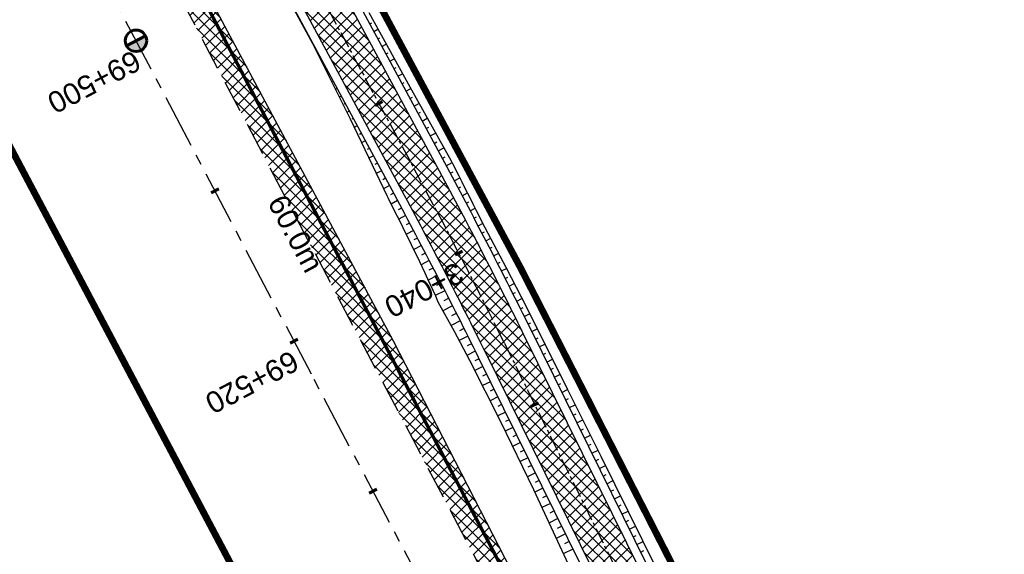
# Model space of a CAD drawing. Header units: metres. Extents: x 7529682 to 7533711, y 5721186 to 5727842.
# Tile 30 of 110: x 7531108 to 7531166, y 5725096 to 5725128. Entities that reach past the tile are written whole.
import ezdxf

# ---------------------------------------------------------------- set-up
doc = ezdxf.new("R2010")
doc.units = ezdxf.units.M
for name, pattern in [('817-dzialki-09-05-04$0$HIDDEN', [0.375, 0.25, -0.125]), ('CENTER', [50.8, 31.75, -6.35, 6.35, -6.35]), ('HIDDEN', [9.525, 6.35, -3.175])]:
    doc.linetypes.add(name, pattern=pattern)
for name, color, linetype in [('C-DROGI-SYTUACJA-ETYKIETY', 7, 'Continuous'), ('D-hatch-pobocza', 131, 'Continuous'), ('D-pobocza', 7, 'Continuous'), ('D-skarpa', 7, 'Continuous'), ('D-skarpa-kreskowanie', 7, 'Continuous')]:
    doc.layers.add(name, color=color, linetype=linetype)
doc.layers.add('D-hatch-ciag-pieszo-rowerowy', color=7, linetype='Continuous', lineweight=13, true_color=0xff9f80)
doc.layers.add('D-LR-etap-III', color=7, linetype='817-dzialki-09-05-04$0$HIDDEN', lineweight=50, true_color=0xff1aff)
for name, color, linetype, lineweight in [('D-krawędzie', 7, 'Continuous', 30), ('D-obrzeża', 7, 'Continuous', 30), ('D-oś', 10, 'CENTER', 30), ('Sieci-T-kanal technologiczny', 4, 'kt kanał technologiczny', 30)]:
    doc.layers.add(name, color=color, linetype=linetype, lineweight=lineweight)
doc.layers.add('D-opis-KT-dlugosci', color=7, linetype='Continuous', true_color=0xff8000)
doc.layers.add('poprzeczki', color=7, linetype='Continuous', true_color=0x0000c7)
doc.styles.add('ARIAL', font='arial.ttf', dxfattribs={"height": 1})
doc.styles.get("Standard").update_dxf_attribs({"font": 'arial.ttf'})
doc.linetypes.add('kt kanał technologiczny', pattern='A,1,-0.8,["kt",Standard,S=0.5,R=0,X=-0.7,Y=-0.15],-0.3', length=2.1)
pattern_1 = [(45, (0, 0), (-0.33675960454, 0.33675960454), []), (135, (0, 0), (-0.33675960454, -0.33675960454), [])]

# ---------------------------------------------------------------- blocks, each defined once
blk = doc.blocks.new('kilometraz')
at = {"linetype": 'ByBlock', "lineweight": -2}
blk.add_hatch(color=0, dxfattribs=at).paths.add_polyline_path([(0, -0.28125, 0.41421356), (0.28125, 0, 0.41421356), (0, 0.28125)])
at = {"color": 0, "linetype": 'ByBlock', "lineweight": -2}
blk.add_line((0, 0.28125), (0, -0.28125), dxfattribs=at)
blk.add_circle((0, 0), 0.28125, dxfattribs=at)
blk = doc.blocks.new('AeccTickLine')
at = {"color": 0, "linetype": 'ByBlock', "lineweight": -2}
blk.add_line((0, 1), (0, -1), dxfattribs=at)

msp = doc.modelspace()

# ---------------------------------------------------------------- hatches: boundary and pattern name
at = {"layer": 'D-hatch-ciag-pieszo-rowerowy'}
h = msp.add_hatch(dxfattribs=at)
h.set_pattern_fill('ANSI37', color=256, scale=0.15, style=0)
h.set_pattern_definition(pattern_1)
h.paths.add_polyline_path([(7531118.165, 5725142.897), (7531117.077, 5725142.282), (7531130.341, 5725117.67, -0.009012), (7531135.299, 5725108.06), (7531145.036, 5725088.322, 0.075286), (7531150.171, 5725080.951), (7531151.457, 5725079.596), (7531152.272, 5725080.553), (7531151.217, 5725081.666, -0.075252), (7531146.083, 5725089.033), (7531136.397, 5725108.66, 0.008978), (7531131.457, 5725118.234)])
h.paths.add_polyline_path([(7531119.253, 5725143.512), (7531118.165, 5725142.897), (7531131.457, 5725118.234, -0.008978), (7531136.397, 5725108.66), (7531146.083, 5725089.033, 0.075252), (7531151.217, 5725081.666), (7531152.272, 5725080.553), (7531153.087, 5725081.511), (7531152.262, 5725082.381, -0.075217), (7531147.129, 5725089.744), (7531137.495, 5725109.262, 0.008945), (7531132.573, 5725118.799)])
at = {"layer": 'D-hatch-pobocza'}
h = msp.add_hatch(dxfattribs=at)
h.set_pattern_fill('ANSI37', color=256, scale=0.15, style=0)
h.set_pattern_definition(pattern_1)
h.paths.add_polyline_path([(7531057.01, 5725246.72), (7531044.19, 5725271.11), (7531030.97, 5725296.42), (7531019.37, 5725318.31), (7531007.54, 5725340.71), (7530994.47, 5725365.47), (7530982.58, 5725387.65), (7530971.81, 5725408.22), (7530959.96, 5725430.76), (7530944.54, 5725460.14), (7530935.92, 5725477.07), (7530923.1, 5725500.31), (7530908, 5725529.49), (7530889.658, 5725563.375), (7530889.586, 5725561.257), (7530918.172, 5725507.178), (7530950.163, 5725446.305), (7530993.419, 5725364.265), (7531022.766, 5725308.719), (7531053.81, 5725249.872), (7531081.166, 5725197.875), (7531103.902, 5725154.541), (7531128.123, 5725108.448), (7531149.321, 5725068.209), (7531151.44, 5725067.36), (7531152.004, 5725067.286), (7531141.2, 5725086.69), (7531129.87, 5725108.78), (7531118.46, 5725130.11), (7531107.39, 5725151.39), (7531095.36, 5725174.01), (7531083.61, 5725196.49), (7531071.56, 5725218.8)])

# ---------------------------------------------------------------- linework, layer by layer
at = {"layer": 'D-krawędzie', "linetype": 'HIDDEN', "ltscale": 0.3, "flags": 128}
msp.add_lwpolyline([(7530572.01, 5726166.06), (7530599.74, 5726113.52), (7530641.555, 5726032.008), (7530660.961, 5725995.07), (7530689.128, 5725941.54), (7530707.336, 5725907.032), (7530725.256, 5725873.093), (7530743.97, 5725837.654), (7530770.527, 5725787.119), (7530787.864, 5725754.267), (7530809.898, 5725712.542), (7530824.739, 5725684.389), (7530840.856, 5725653.693), (7530860.675, 5725616.154), (7530865.283, 5725607.394), (7530878.05, 5725583.08), (7530918.172, 5725507.178), (7530950.163, 5725446.305), (7530993.419, 5725364.265), (7531022.766, 5725308.719), (7531053.81, 5725249.872), (7531081.166, 5725197.875), (7531103.902, 5725154.541), (7531128.123, 5725108.448), (7531149.3, 5725068.25), (7531167.38, 5725033.767), (7531197.165, 5724976.988), (7531228.151, 5724918.034), (7531253.153, 5724870.491), (7531286.796, 5724806.654), (7531306.74, 5724768.665), (7531335.094, 5724714.652), (7531357.319, 5724672.439), (7531373.645, 5724641.454), (7531392.162, 5724605.999), (7531418.48, 5724555.853), (7531439.727, 5724515.582), (7531476.36, 5724446.19), (7531491.8, 5724416.76), (7531531.9, 5724339.933), (7531557.227, 5724291.659), (7531569.852, 5724267.577), (7531591.376, 5724226.548), (7531610.004, 5724191.103), (7531616.883, 5724177.999), (7531629.985, 5724153.025), (7531641.007, 5724132.022), (7531664.906, 5724087.617), (7531677.644, 5724064.786), (7531683.112, 5724054.988), (7531686.753, 5724048.18), (7531695.448, 5724031.697), (7531703.749, 5724015.917), (7531709.214, 5724005.514), (7531719.389, 5723986.147), (7531726.295, 5723973), (7531732.741, 5723960.736), (7531735.13, 5723956.19)], dxfattribs=at)
at = {"layer": 'D-LR-etap-III', "ltscale": 10, "flags": 128}
msp.add_lwpolyline([(7531750.474, 5723895.103, 0.4, 0.4, 0), (7531750.505, 5723895.13, 0.4, 0.4, 0), (7531682.71, 5724022.92, 0.4, 0.4, 0), (7531619.177, 5724147.204, 0.4, 0.4, 0), (7531592.309, 5724198.489, 0.4, 0.4, 0), (7531553.264, 5724272.919, 0.4, 0.4, 0), (7531504.02, 5724366.79, 0.4, 0.4, 0), (7531482.09, 5724407.62, 0.4, 0.4, 0), (7531412.35, 5724541.183, 0.4, 0.4, 0), (7531388.464, 5724586.93, 0.4, 0.4, 0), (7531345.12, 5724669.94, 0.4, 0.4, 0), (7531127.66, 5725081.67, 0.4, 0.4, 0), (7531059.253, 5725211.041, 0.4, 0.4, 0), (7531008.007, 5725307.954, 0.4, 0.4, 0), (7530964.182, 5725390.836, 0.4, 0.4, 0), (7530914.557, 5725484.684, 0.4, 0.4, 0), (7530865.243, 5725577.494, 0.4, 0.4, 0), (7530840.085, 5725624.059, 0.4, 0.4, 0), (7530802.56, 5725694.925, 0.4, 0.4, 0), (7530755.54, 5725787.51, 0.4, 0.4, 0), (7530708.718, 5725876.303, 0.4, 0.4, 0), (7530695.12, 5725902.09, 0.4, 0.4, 0), (7530642.914, 5726001.078, 0.4, 0.4, 0), (7530634.935, 5726016.147, 0.4, 0.4, 0), (7530610.82, 5726061.93, 0.4, 0.4, 0), (7530610.82, 5726061.93, 0.4, 0.4, 0), (7530607.21, 5726063.51, 0.4, 0.4, 0), (7530597.42, 5726080.68, 0.4, 0.4, 0), (7530591.16, 5726088.44, 0.4, 0.4, 0), (7530581.28, 5726107.21, 0.4, 0.4, 0), (7530571.29, 5726130.56, 0.4, 0.4, 0), (7530549.555, 5726171.527, 0.4, 0.4, 0), (7530531.014, 5726206.474, 0.4, 0.4, 0), (7530516.461, 5726236.017, 0.4, 0.4, 0), (7530500.799, 5726266.141, 0.4, 0.4, 0), (7530491.35, 5726283.94, 0.4, 0.4, 0), (7530482.4, 5726303.41, 0.4, 0.4, 0), (7530482.4, 5726303.41, 0.4, 0.4, 0), (7530450.41, 5726357.28, 0.4, 0.4, 0), (7530397.759, 5726458.5, 0.4, 0.4, 0), (7530334.708, 5726583.665, 0.4, 0.4, 0), (7530303.939, 5726645.168, 0.4, 0.4, 0), (7530300.51, 5726651.778, 0.4, 0.4, 0), (7530289.214, 5726671.967, 0.4, 0.4, 0), (7530281.54, 5726685.57, 0.4, 0.4, 0), (7530261.371, 5726724.163, 0.4, 0.4, 0), (7530254.03, 5726738.21, 0.4, 0.4, 0), (7530197.22, 5726845.06, 0.4, 0.4, 0), (7530194.71, 5726849.15, 0.4, 0.4, 0), (7530195.92, 5726850.75, 0.4, 0.4, 0), (7530170.547, 5726892.961, 0.4, 0.4, 0), (7530143.175, 5726945.066, 0.4, 0.4, 0), (7530105.06, 5727018.32, 0.4, 0.4, 0), (7530100.06, 5727027.16, 0.4, 0.4, 0), (7530062.319, 5727099.625, 0.4, 0.4, 0), (7530015.379, 5727189.42, 0.4, 0.4, 0), (7529983.208, 5727250.207, 0.4, 0.4, 0), (7529953.284, 5727306.747, 0.4, 0.4, 0), (7529900.671, 5727406.159, 0.4, 0.4, 0), (7529890.63, 5727425.131, 0.4, 0.4, 0), (7529875.155, 5727454.426, 0.4, 0.4, 0), (7529857.56, 5727487.787, 0.4, 0.4, 0), (7529835.194, 5727530.193, 0.4, 0.4, 0), (7529811.741, 5727574.662, 0.4, 0.4, 0), (7529792.102, 5727611.923, 0.4, 0.4, 0), (7529768.066, 5727657.47, 0.4, 0.4, 0), (7529755.211, 5727682.131, 0.4, 0.4, 0), (7529753.31, 5727681.13, 0.4, 0.4, 0), (7529739.21, 5727707.77, 0.4, 0.4, 0), (7529735.395, 5727711.252, 0.4, 0.4, 0), (7529725.42, 5727730.2, 0.4, 0.4, 0), (7529723.55, 5727729.88, 0.4, 0.4, 0), (7529695.567, 5727782.932, 0.4, 0.4, 0), (7529717.68, 5727794.024, 0.4, 0.4, 0), (7529736.275, 5727758.647, 0.4, 0.4, 0), (7529736.275, 5727758.647, 0.4, 0.4, 0), (7529744.511, 5727750.406, 0.4, 0.4, 0), (7529744.511, 5727750.406, 0.4, 0.4, 0), (7529750.283, 5727738.55, 0.4, 0.4, 0), (7529777.109, 5727687.569, 0.4, 0.4, 0), (7529796.515, 5727651.33, 0.4, 0.4, 0), (7529814.938, 5727616.793, 0.4, 0.4, 0), (7529839.007, 5727572.304, 0.4, 0.4, 0), (7529860.618, 5727532.509, 0.4, 0.4, 0), (7529882.349, 5727491.504, 0.4, 0.4, 0), (7529904.865, 5727449.096, 0.4, 0.4, 0), (7529920.747, 5727418.885, 0.4, 0.4, 0), (7529946.677, 5727368.547, 0.4, 0.4, 0), (7529972.025, 5727320.573, 0.4, 0.4, 0), (7529987.74, 5727290.153, 0.4, 0.4, 0), (7529996.497, 5727273.662, 0.4, 0.4, 0), (7530017.541, 5727234.203, 0.4, 0.4, 0), (7530033.054, 5727204.864, 0.4, 0.4, 0), (7530051.623, 5727170.223, 0.4, 0.4, 0), (7530069.277, 5727137.016, 0.4, 0.4, 0), (7530089.385, 5727097.534, 0.4, 0.4, 0), (7530109.713, 5727060.747, 0.4, 0.4, 0), (7530136.77, 5727011.64, 0.4, 0.4, 0), (7530162.447, 5726962.744, 0.4, 0.4, 0), (7530187.674, 5726916.992, 0.4, 0.4, 0), (7530207.821, 5726879.335, 0.4, 0.4, 0), (7530230.626, 5726834.519, 0.4, 0.4, 0), (7530262.288, 5726776.618, 0.4, 0.4, 0), (7530277.51, 5726760.213, 0.4, 0.4, 0), (7530286.037, 5726744.107, 0.4, 0.4, 0), (7530288.097, 5726735.884, 0.4, 0.4, 0), (7530290.394, 5726725.047, 0.4, 0.4, 0), (7530296.177, 5726713.583, 0.4, 0.4, 0), (7530302.726, 5726701.182, 0.4, 0.4, 0), (7530325.685, 5726657.466, 0.4, 0.4, 0), (7530343.244, 5726623.649, 0.4, 0.4, 0), (7530360.23, 5726591.747, 0.4, 0.4, 0), (7530383.209, 5726548.059, 0.4, 0.4, 0), (7530406.018, 5726503.606, 0.4, 0.4, 0), (7530427.465, 5726462.62, 0.4, 0.4, 0), (7530447.928, 5726424.388, 0.4, 0.4, 0), (7530471.127, 5726379.921, 0.4, 0.4, 0), (7530490.501, 5726343.033, 0.4, 0.4, 0), (7530509.499, 5726306.733, 0.4, 0.4, 0), (7530529.89, 5726267.244, 0.4, 0.4, 0), (7530543.852, 5726238.99, 0.4, 0.4, 0), (7530554.809, 5726218.944, 0.4, 0.4, 0), (7530559.027, 5726212.223, 0.4, 0.4, 0), (7530563.061, 5726206.41, 0.4, 0.4, 0), (7530566.934, 5726200.464, 0.4, 0.4, 0), (7530569.771, 5726194.902, 0.4, 0.4, 0), (7530571.473, 5726191.282, 0.4, 0.4, 0), (7530572.839, 5726188.025, 0.4, 0.4, 0), (7530575.295, 5726182.035, 0.4, 0.4, 0), (7530579.737, 5726173.306, 0.4, 0.4, 0), (7530583.3, 5726167.41, 0.4, 0.4, 0), (7530593.4, 5726163.33, 0.4, 0.4, 0), (7530598.618, 5726155.264, 0.4, 0.4, 0), (7530608.258, 5726140.497, 0.4, 0.4, 0), (7530603.27, 5726136.83, 0.4, 0.4, 0), (7530606.53, 5726131.84, 0.4, 0.4, 0), (7530604.239, 5726124.217, 0.4, 0.4, 0), (7530605.847, 5726121.63, 0.4, 0.4, 0), (7530608.972, 5726116.164, 0.4, 0.4, 0), (7530618.114, 5726097.791, 0.4, 0.4, 0), (7530651.213, 5726034.96, 0.4, 0.4, 0), (7530670.244, 5725998.611, 0.4, 0.4, 0), (7530698.075, 5725945.953, 0.4, 0.4, 0), (7530716.506, 5725911.305, 0.4, 0.4, 0), (7530735.223, 5725875.667, 0.4, 0.4, 0), (7530752.504, 5725842.155, 0.4, 0.4, 0), (7530778.311, 5725793.501, 0.4, 0.4, 0), (7530797.5, 5725756.382, 0.4, 0.4, 0), (7530812.519, 5725728.289, 0.4, 0.4, 0), (7530820.039, 5725713.16, 0.4, 0.4, 0), (7530822.422, 5725710.194, 0.4, 0.4, 0), (7530833.155, 5725688.801, 0.4, 0.4, 0), (7530849.629, 5725656.159, 0.4, 0.4, 0), (7530867.983, 5725621.964, 0.4, 0.4, 0), (7530872.63, 5725612.888, 0.4, 0.4, 0), (7530880.354, 5725597.595, 0.4, 0.4, 0), (7530883.839, 5725593.389, 0.4, 0.4, 0), (7530891.782, 5725587.763, 0.4, 0.4, 0), (7530895.039, 5725584.281, 0.4, 0.4, 0), (7530897.034, 5725580.941, 0.4, 0.4, 0), (7530900.952, 5725579.946, 0.4, 0.4, 0), (7530904.81, 5725571.977, 0.4, 0.4, 0), (7530903.682, 5725568.566, 0.4, 0.4, 0), (7530908.901, 5725558.845, 0.4, 0.4, 0), (7530910.252, 5725545.672, 0.4, 0.4, 0), (7530912.873, 5725538.646, 0.4, 0.4, 0), (7530945.278, 5725478.464, 0.4, 0.4, 0), (7530959.692, 5725450.246, 0.4, 0.4, 0), (7531002.827, 5725368.192, 0.4, 0.4, 0), (7531044.704, 5725290.314, 0.4, 0.4, 0), (7531064.099, 5725253.213, 0.4, 0.4, 0), (7531083.01, 5725216.678, 0.4, 0.4, 0), (7531113.013, 5725158.466, 0.4, 0.4, 0), (7531137.364, 5725113.071, 0.4, 0.4, 0), (7531150.831, 5725086.712, 0.4, 0.4, 0), (7531159.746, 5725076.641, 0.4, 0.4, 0), (7531166.31, 5725074.58, 0.4, 0.4, 0), (7531172.29, 5725062.58, 0.4, 0.4, 0), (7531170.59, 5725055.606, 0.4, 0.4, 0), (7531173.733, 5725044.081, 0.4, 0.4, 0), (7531215.342, 5724964.86, 0.4, 0.4, 0), (7531238.054, 5724921.685, 0.4, 0.4, 0), (7531262.39, 5724875.283, 0.4, 0.4, 0), (7531295.587, 5724811.266, 0.4, 0.4, 0), (7531348.488, 5724712.363, 0.4, 0.4, 0), (7531363.741, 5724682.684, 0.4, 0.4, 0), (7531366.987, 5724675.865, 0.4, 0.4, 0), (7531382.541, 5724646.111, 0.4, 0.4, 0), (7531401.299, 5724610.875, 0.4, 0.4, 0), (7531428.965, 5724558.862, 0.4, 0.4, 0), (7531449.111, 5724520.398, 0.4, 0.4, 0), (7531477.293, 5724465.831, 0.4, 0.4, 0), (7531500.996, 5724421.113, 0.4, 0.4, 0), (7531512.122, 5724400.549, 0.4, 0.4, 0), (7531513.782, 5724396.757, 0.4, 0.4, 0), (7531526.32, 5724379.39, 0.4, 0.4, 0), (7531566.784, 5724302.736, 0.4, 0.4, 0), (7531612.277, 5724225.61, 0.4, 0.4, 0), (7531620.493, 5724210.548, 0.4, 0.4, 0), (7531631.578, 5724196.258, 0.4, 0.4, 0), (7531653.484, 5724152.434, 0.4, 0.4, 0), (7531661.151, 5724128.494, 0.4, 0.4, 0), (7531673.881, 5724101.186, 0.4, 0.4, 0), (7531684.691, 5724081.184, 0.4, 0.4, 0), (7531699.212, 5724051.17, 0.4, 0.4, 0), (7531704.034, 5724040.584, 0.4, 0.4, 0), (7531704.034, 5724040.584, 0.4, 0.4, 0), (7531703.913, 5724037.17, 0.4, 0.4, 0), (7531736.42, 5723969.232, 0.4, 0.4, 0), (7531738.285, 5723967.699, 0.4, 0.4, 0), (7531742.181, 5723962.346, 0.4, 0.4, 0), (7531744.286, 5723958.616, 0.4, 0.4, 0), (7531755.393, 5723944.193, 0.4, 0.4, 0), (7531758.69, 5723936.76, 0.4, 0.4, 0), (7531780.08, 5723929.25, 0.4, 0.4, 0), (7531792.612, 5723906.338, 0.4, 0.4, 0), (7531792.612, 5723906.338, 0.4, 0.4, 0), (7531756.962, 5723883.055, 0.4, 0.4, 0), (7531750.46, 5723895.13, 0.4, 0.4, 0), (7531750.46, 5723895.13, 0, 0, 0)], format="xyseb", dxfattribs=at)
at = {"layer": 'D-obrzeża'}
for points in [[(7531164.322, 5725069.743), (7531163.358, 5725071.533), (7531162.183, 5725071.113, -0.373479), (7531159.739, 5725072.063), (7531157.82, 5725075.705, 0.068604), (7531155.434, 5725079.035), (7531152.262, 5725082.381, -0.075217), (7531147.129, 5725089.744), (7531137.495, 5725109.262, 0.008945), (7531132.573, 5725118.799), (7531111.229, 5725158.402), (7531088.49, 5725201.74), (7531075.086, 5725227.216, -0.004122), (7531072.82, 5725231.613), (7531063.477, 5725250.104, 0.004401), (7531061.055, 5725254.796), (7531036.314, 5725301.696, 0.004228), (7531033.909, 5725306.164), (7531023.945, 5725324.301, -0.004067)], [(7531021.744, 5725323.115), (7531031.707, 5725304.978, -0.004228), (7531034.112, 5725300.511), (7531058.833, 5725253.649, -0.004401), (7531061.256, 5725248.957), (7531070.597, 5725230.467, 0.004122), (7531072.864, 5725226.071), (7531086.277, 5725200.577), (7531109.015, 5725157.24), (7531130.341, 5725117.67, -0.009012), (7531135.299, 5725108.06), (7531145.036, 5725088.322, 0.075286), (7531150.171, 5725080.951), (7531153.382, 5725077.565, -0.068604), (7531155.769, 5725074.235), (7531156.913, 5725072.064), (7531159.315, 5725067.483)]]:
    msp.add_lwpolyline(points, format="xyb", dxfattribs=at)
at = {"layer": 'D-oś', "ltscale": 0.1}
msp.add_lwpolyline([(7531164.28, 5725032.142), (7531146.202, 5725066.622), (7531125.026, 5725106.818), (7531100.803, 5725152.914), (7531078.067, 5725196.247), (7531050.713, 5725248.241), (7531019.672, 5725307.084), (7530990.323, 5725362.632), (7530947.066, 5725444.675), (7530915.075, 5725505.546), (7530874.954, 5725581.449)], dxfattribs=at)
at = {"layer": 'D-oś', "ltscale": 0.03}
msp.add_lwpolyline([(7531022.845, 5725323.708), (7531032.808, 5725305.571, -0.004228), (7531035.213, 5725301.104), (7531059.944, 5725254.223, -0.004401), (7531062.366, 5725249.531), (7531071.709, 5725231.04, 0.004122), (7531073.975, 5725226.644), (7531073.975, 5725226.644), (7531087.383, 5725201.158), (7531110.122, 5725157.821), (7531131.457, 5725118.234, -0.008978), (7531136.397, 5725108.66), (7531146.083, 5725089.033, 0.075252), (7531151.217, 5725081.666), (7531154.313, 5725078.4, -0.068936), (7531156.869, 5725074.83), (7531166.993, 5725055.55, -0.068732)], format="xyb", dxfattribs=at)
at = {"layer": 'D-pobocza'}
msp.add_lwpolyline([(7531149.321, 5725068.209), (7531151.44, 5725067.36), (7531152.004, 5725067.286), (7531141.2, 5725086.69), (7531129.87, 5725108.78), (7531118.46, 5725130.11), (7531107.39, 5725151.39), (7531095.36, 5725174.01), (7531083.61, 5725196.49), (7531071.56, 5725218.8), (7531057.01, 5725246.72), (7531044.19, 5725271.11), (7531030.97, 5725296.42), (7531019.37, 5725318.31), (7531007.54, 5725340.71), (7530994.47, 5725365.47), (7530982.58, 5725387.65), (7530971.81, 5725408.22), (7530959.96, 5725430.76), (7530944.54, 5725460.14), (7530935.92, 5725477.07), (7530923.1, 5725500.31), (7530908, 5725529.49), (7530889.658, 5725563.375)], dxfattribs=at)
for points in [[(7531164.779, 5725069.951), (7531163.594, 5725072.149), (7531162.014, 5725071.583, -0.373479), (7531160.181, 5725072.296), (7531158.231, 5725075.999, 0.068604), (7531155.844, 5725079.329), (7531152.68, 5725082.666, -0.075201), (7531147.548, 5725090.028), (7531137.931, 5725109.508, 0.008929), (7531133.017, 5725119.028), (7531111.671, 5725158.634), (7531088.933, 5725201.972), (7531075.531, 5725227.446, -0.004122), (7531073.264, 5725231.842), (7531063.921, 5725250.334, 0.004401), (7531061.499, 5725255.026), (7531036.754, 5725301.933, 0.004228), (7531034.349, 5725306.401), (7531024.385, 5725324.538, -0.004067)], [(7531021.304, 5725322.878), (7531031.267, 5725304.741, -0.004228), (7531033.672, 5725300.274), (7531058.389, 5725253.42, -0.004401), (7531060.811, 5725248.728), (7531070.153, 5725230.238, 0.004122), (7531072.42, 5725225.841), (7531085.834, 5725200.344), (7531108.572, 5725157.008), (7531129.895, 5725117.444, -0.009025), (7531134.86, 5725107.82), (7531144.617, 5725088.038, 0.075299), (7531149.753, 5725080.666), (7531152.972, 5725077.271, -0.068604), (7531155.359, 5725073.941), (7531156.471, 5725071.831), (7531158.836, 5725067.319)]]:
    msp.add_lwpolyline(points, format="xyb", dxfattribs=at)
at = {"layer": 'D-skarpa', "linetype": 'Continuous'}
for points in [[(7531122.702, 5725130.754), (7531125.078, 5725126.355), (7531127.302, 5725121.874), (7531129.465, 5725117.359), (7531129.541, 5725117.201), (7531129.911, 5725116.471, -0.012598), (7531132.484, 5725111.097), (7531133.441, 5725109.358), (7531134.34, 5725107.645), (7531136.179, 5725104.035), (7531138.108, 5725100.027), (7531143.743, 5725087.878)], [(7531128.404, 5725128.147), (7531130.817, 5725123.768), (7531133.264, 5725119.407), (7531133.344, 5725119.251), (7531133.72, 5725118.51, 0.009425), (7531136.488, 5725113.139), (7531137.402, 5725111.345), (7531138.282, 5725109.59), (7531140.093, 5725105.966), (7531142.091, 5725101.993), (7531144.543, 5725097.011), (7531146.758, 5725092.529)]]:
    msp.add_lwpolyline(points, format="xyb", dxfattribs=at)
at = {"layer": 'D-skarpa-kreskowanie', "linetype": 'Continuous'}
for p, q in [((7531124.409, 5725127.623, 107.889), (7531124.396, 5725127.617, 107.887)), ((7531128.465, 5725127.474, 108.023), (7531128.585, 5725127.538, 107.932)), ((7531124.646, 5725127.183, 107.89), (7531124.64, 5725127.18, 107.888)), ((7531124.883, 5725126.743, 107.891), (7531124.871, 5725126.737, 107.884)), ((7531128.703, 5725127.034, 108.023), (7531128.945, 5725127.164, 107.84)), ((7531125.12, 5725126.303, 107.892), (7531125.114, 5725126.299, 107.887)), ((7531128.94, 5725126.593, 108.024), (7531129.063, 5725126.66, 107.931)), ((7531129.177, 5725126.153, 108.025), (7531129.428, 5725126.288, 107.835)), ((7531125.358, 5725125.863, 107.892), (7531125.329, 5725125.848, 107.871)), ((7531129.414, 5725125.713, 108.026), (7531129.542, 5725125.782, 107.929)), ((7531125.595, 5725125.423, 107.893), (7531125.573, 5725125.411, 107.877)), ((7531125.832, 5725124.983, 107.894), (7531125.774, 5725124.951, 107.85)), ((7531129.651, 5725125.273, 108.026), (7531129.911, 5725125.413, 107.83)), ((7531126.069, 5725124.542, 107.895), (7531126.033, 5725124.523, 107.867)), ((7531129.889, 5725124.833, 108.027), (7531130.02, 5725124.904, 107.927)), ((7531130.126, 5725124.393, 108.028), (7531130.393, 5725124.537, 107.825)), ((7531126.306, 5725124.102, 107.895), (7531126.219, 5725124.055, 107.829)), ((7531130.363, 5725123.953, 108.028), (7531130.499, 5725124.026, 107.926)), ((7531126.544, 5725123.662, 107.896), (7531126.493, 5725123.635, 107.858)), ((7531130.6, 5725123.512, 108.029), (7531130.877, 5725123.661, 107.82)), ((7531126.781, 5725123.222, 107.897), (7531126.664, 5725123.159, 107.808)), ((7531127.018, 5725122.782, 107.898), (7531126.952, 5725122.746, 107.848)), ((7531130.838, 5725123.072, 108.03), (7531130.979, 5725123.149, 107.923)), ((7531131.075, 5725122.632, 108.031), (7531131.366, 5725122.789, 107.81)), ((7531127.255, 5725122.342, 107.898), (7531127.109, 5725122.263, 107.788)), ((7531131.312, 5725122.192, 108.031), (7531131.461, 5725122.272, 107.918)), ((7531127.493, 5725121.901, 107.899), (7531127.412, 5725121.858, 107.838)), ((7531131.549, 5725121.752, 108.032), (7531131.856, 5725121.917, 107.8)), ((7531127.73, 5725121.461, 107.9), (7531127.547, 5725121.363, 107.761)), ((7531127.967, 5725121.021, 107.901), (7531127.865, 5725120.966, 107.823)), ((7531131.786, 5725121.312, 108.033), (7531131.943, 5725121.396, 107.914)), ((7531132.024, 5725120.871, 108.034), (7531132.345, 5725121.045, 107.79)), ((7531128.204, 5725120.581, 107.901), (7531127.979, 5725120.46, 107.731)), ((7531132.261, 5725120.431, 108.034), (7531132.425, 5725120.52, 107.91)), ((7531128.441, 5725120.141, 107.902), (7531128.319, 5725120.075, 107.809)), ((7531132.498, 5725119.991, 108.035), (7531132.835, 5725120.173, 107.78)), ((7531128.679, 5725119.701, 107.903), (7531128.412, 5725119.557, 107.701)), ((7531128.916, 5725119.261, 107.904), (7531128.772, 5725119.183, 107.795)), ((7531132.735, 5725119.551, 108.036), (7531132.907, 5725119.644, 107.906)), ((7531132.973, 5725119.111, 108.037), (7531133.32, 5725119.298, 107.774)), ((7531129.153, 5725118.82, 107.904), (7531128.844, 5725118.654, 107.671)), ((7531133.209, 5725118.67, 108.037), (7531133.378, 5725118.761, 107.91)), ((7531129.39, 5725118.38, 107.905), (7531129.226, 5725118.292, 107.78)), ((7531133.445, 5725118.23, 108.038), (7531133.773, 5725118.405, 107.791)), ((7531129.628, 5725117.94, 107.906), (7531129.277, 5725117.751, 107.64)), ((7531129.865, 5725117.5, 107.907), (7531129.679, 5725117.4, 107.766)), ((7531133.68, 5725117.788, 108.039), (7531133.839, 5725117.873, 107.919)), ((7531133.914, 5725117.347, 108.04), (7531134.222, 5725117.51, 107.807)), ((7531130.101, 5725117.06, 107.907), (7531129.717, 5725116.853, 107.616)), ((7531134.149, 5725116.905, 108.04), (7531134.298, 5725116.984, 107.928)), ((7531130.338, 5725116.619, 107.908), (7531130.141, 5725116.513, 107.759)), ((7531134.383, 5725116.463, 108.041), (7531134.673, 5725116.616, 107.823)), ((7531130.572, 5725116.177, 107.909), (7531130.17, 5725115.963, 107.605)), ((7531130.807, 5725115.736, 107.91), (7531130.602, 5725115.627, 107.755)), ((7531134.614, 5725116.02, 108.042), (7531134.76, 5725116.096, 107.932)), ((7531134.846, 5725115.577, 108.043), (7531135.139, 5725115.73, 107.822)), ((7531131.041, 5725115.294, 107.91), (7531130.624, 5725115.074, 107.596)), ((7531135.078, 5725115.134, 108.043), (7531135.225, 5725115.21, 107.933)), ((7531131.275, 5725114.852, 107.911), (7531131.062, 5725114.74, 107.75)), ((7531135.309, 5725114.69, 108.044), (7531135.604, 5725114.843, 107.822)), ((7531131.507, 5725114.409, 107.912), (7531131.065, 5725114.177, 107.579)), ((7531131.739, 5725113.966, 107.913), (7531131.51, 5725113.847, 107.74)), ((7531135.537, 5725114.246, 108.045), (7531135.686, 5725114.322, 107.933)), ((7531135.766, 5725113.801, 108.045), (7531136.065, 5725113.955, 107.821)), ((7531131.97, 5725113.523, 107.913), (7531131.496, 5725113.276, 107.557)), ((7531135.995, 5725113.356, 108.046), (7531136.145, 5725113.433, 107.934)), ((7531132.201, 5725113.08, 107.914), (7531131.955, 5725112.952, 107.729)), ((7531136.223, 5725112.911, 108.047), (7531136.525, 5725113.065, 107.821)), ((7531132.43, 5725112.635, 107.915), (7531131.914, 5725112.369, 107.528)), ((7531136.448, 5725112.465, 108.048), (7531136.6, 5725112.542, 107.934)), ((7531132.887, 5725111.746, 107.916), (7531132.323, 5725111.457, 107.494)), ((7531132.659, 5725112.19, 107.916), (7531132.389, 5725112.052, 107.713)), ((7531136.674, 5725112.019, 108.048), (7531136.98, 5725112.174, 107.82)), ((7531136.9, 5725111.573, 108.049), (7531137.053, 5725111.65, 107.934)), ((7531133.115, 5725111.301, 107.917), (7531132.825, 5725111.153, 107.7)), ((7531137.125, 5725111.126, 108.05), (7531137.434, 5725111.281, 107.819)), ((7531133.341, 5725110.854, 107.918), (7531132.775, 5725110.568, 107.495)), ((7531137.348, 5725110.679, 108.051), (7531137.503, 5725110.756, 107.935)), ((7531133.792, 5725109.962, 107.919), (7531133.257, 5725109.693, 107.519)), ((7531133.566, 5725110.408, 107.918), (7531133.291, 5725110.269, 107.713)), ((7531137.57, 5725110.231, 108.051), (7531137.883, 5725110.387, 107.819)), ((7531134.017, 5725109.516, 107.92), (7531133.756, 5725109.385, 107.725)), ((7531137.793, 5725109.783, 108.052), (7531137.95, 5725109.861, 107.935)), ((7531138.015, 5725109.336, 108.053), (7531138.332, 5725109.492, 107.818)), ((7531134.24, 5725109.068, 107.921), (7531133.727, 5725108.812, 107.539)), ((7531138.237, 5725108.887, 108.054), (7531138.396, 5725108.966, 107.935)), ((7531134.685, 5725108.173, 107.922), (7531134.192, 5725107.928, 107.555)), ((7531134.463, 5725108.62, 107.921), (7531134.211, 5725108.495, 107.734)), ((7531138.458, 5725108.439, 108.054), (7531138.779, 5725108.597, 107.816)), ((7531134.907, 5725107.725, 107.923), (7531134.665, 5725107.605, 107.742)), ((7531138.679, 5725107.99, 108.055), (7531138.841, 5725108.07, 107.935)), ((7531138.9, 5725107.542, 108.056), (7531139.225, 5725107.702, 107.814)), ((7531135.129, 5725107.276, 107.924), (7531134.649, 5725107.039, 107.567)), ((7531139.122, 5725107.094, 108.057), (7531139.285, 5725107.174, 107.935)), ((7531135.35, 5725106.828, 107.924), (7531135.113, 5725106.711, 107.748)), ((7531139.343, 5725106.645, 108.057), (7531139.672, 5725106.808, 107.812)), ((7531135.571, 5725106.38, 107.925), (7531135.103, 5725106.148, 107.577)), ((7531135.792, 5725105.931, 107.926), (7531135.561, 5725105.817, 107.754)), ((7531139.564, 5725106.197, 108.058), (7531139.73, 5725106.279, 107.935)), ((7531139.786, 5725105.749, 108.059), (7531140.119, 5725105.913, 107.811)), ((7531136.014, 5725105.483, 107.927), (7531135.556, 5725105.257, 107.587)), ((7531140.007, 5725105.3, 108.06), (7531140.175, 5725105.383, 107.934)), ((7531136.235, 5725105.034, 107.927), (7531136.009, 5725104.923, 107.76)), ((7531140.228, 5725104.852, 108.06), (7531140.569, 5725105.02, 107.807)), ((7531136.456, 5725104.586, 107.928), (7531136.01, 5725104.366, 107.597)), ((7531136.678, 5725104.138, 107.929), (7531136.456, 5725104.028, 107.764)), ((7531140.449, 5725104.403, 108.061), (7531140.621, 5725104.488, 107.933)), ((7531140.671, 5725103.955, 108.062), (7531141.018, 5725104.126, 107.804)), ((7531136.899, 5725103.689, 107.93), (7531136.452, 5725103.469, 107.597)), ((7531140.892, 5725103.507, 108.063), (7531141.067, 5725103.593, 107.932)), ((7531137.12, 5725103.241, 107.93), (7531136.894, 5725103.129, 107.763)), ((7531141.113, 5725103.058, 108.063), (7531141.467, 5725103.233, 107.8)), ((7531137.341, 5725102.792, 107.931), (7531136.885, 5725102.567, 107.592)), ((7531141.334, 5725102.61, 108.064), (7531141.513, 5725102.698, 107.931)), ((7531137.784, 5725101.896, 107.933), (7531137.319, 5725101.666, 107.587)), ((7531137.563, 5725102.344, 107.932), (7531137.332, 5725102.231, 107.761)), ((7531141.556, 5725102.162, 108.065), (7531141.916, 5725102.34, 107.797)), ((7531141.777, 5725101.713, 108.065), (7531141.959, 5725101.803, 107.93)), ((7531138.005, 5725101.447, 107.933), (7531137.771, 5725101.332, 107.759)), ((7531141.998, 5725101.265, 108.065), (7531142.361, 5725101.444, 107.795)), ((7531138.226, 5725100.999, 107.934), (7531137.753, 5725100.765, 107.582)), ((7531142.219, 5725100.816, 108.065), (7531142.401, 5725100.906, 107.93)), ((7531138.669, 5725100.102, 107.935), (7531138.184, 5725099.863, 107.575)), ((7531138.448, 5725100.551, 107.935), (7531138.209, 5725100.433, 107.757)), ((7531142.441, 5725100.368, 108.065), (7531142.803, 5725100.547, 107.796)), ((7531138.89, 5725099.654, 107.935), (7531138.642, 5725099.532, 107.751)), ((7531142.662, 5725099.92, 108.065), (7531142.843, 5725100.009, 107.931)), ((7531142.883, 5725099.471, 108.065), (7531143.244, 5725099.65, 107.797)), ((7531139.111, 5725099.205, 107.935), (7531138.605, 5725098.956, 107.559)), ((7531143.104, 5725099.023, 108.065), (7531143.285, 5725099.112, 107.931)), ((7531139.554, 5725098.309, 107.935), (7531139.026, 5725098.048, 107.543)), ((7531139.333, 5725098.757, 107.935), (7531139.074, 5725098.63, 107.743)), ((7531143.326, 5725098.575, 108.065), (7531143.686, 5725098.752, 107.797)), ((7531139.775, 5725097.86, 107.935), (7531139.506, 5725097.727, 107.735)), ((7531143.547, 5725098.126, 108.065), (7531143.727, 5725098.215, 107.931)), ((7531143.768, 5725097.678, 108.065), (7531144.128, 5725097.855, 107.798)), ((7531139.996, 5725097.412, 107.935), (7531139.447, 5725097.141, 107.527)), ((7531143.989, 5725097.229, 108.065), (7531144.169, 5725097.318, 107.931)), ((7531140.218, 5725096.964, 107.935), (7531139.938, 5725096.825, 107.727)), ((7531144.211, 5725096.781, 108.065), (7531144.57, 5725096.958, 107.798)), ((7531140.439, 5725096.515, 107.935), (7531139.868, 5725096.233, 107.51)), ((7531144.432, 5725096.333, 108.065), (7531144.612, 5725096.421, 107.931))]:
    msp.add_line(p, q, dxfattribs=at)
at = {"layer": 'Sieci-T-kanal technologiczny', "ltscale": 2}
msp.add_lwpolyline([(7531169.66, 5725032.077, 0.2, 0.2, 0), (7531142.107, 5725084.26, 0.2, 0.2, 0), (7531114.694, 5725136.505, 0.2, 0.2, 0), (7531087.251, 5725188.68, 0.2, 0.2, 0), (7531059.621, 5725240.865, 0.2, 0.2, 0), (7531032.248, 5725293.131, 0.2, 0.2, 0), (7531004.679, 5725345.294, 0.2, 0.2, 0), (7530977.028, 5725397.414, 0.2, 0.2, 0), (7530949.633, 5725449.668, 0.2, 0.2, 0), (7530921.914, 5725501.753, 0.2, 0.2, 0), (7530894.347, 5725553.917, 0.2, 0.2, 0), (7530892.596, 5725561.551, 0.2, 0.2, 0), (7530883.752, 5725574.779, 0.2, 0.2, 0), (7530867.104, 5725606.236, 0.2, 0.2, 0)], format="xyseb", dxfattribs=at)

# ---------------------------------------------------------------- block references
at = {"layer": 'C-DROGI-SYTUACJA-ETYKIETY', "color": 10, "linetype": 'Continuous', "lineweight": 60, "xscale": 2.249999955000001, "yscale": 2.249999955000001, "zscale": 2.249999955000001, "rotation": 297.721226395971}
msp.add_blockref('kilometraz', (7531114.693, 5725126.482), dxfattribs=at)
at = {"layer": 'C-DROGI-SYTUACJA-ETYKIETY', "color": 7, "linetype": 'Continuous', "lineweight": 60, "xscale": 0.25, "yscale": 0.25, "zscale": 0.25}
for p, rotation in [((7531119.345, 5725117.629), 297.721226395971), ((7531123.997, 5725108.777), 297.721226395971), ((7531128.655, 5725099.929), 297.7806942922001)]:
    msp.add_blockref('AeccTickLine', p, dxfattribs=dict(at, rotation=rotation))
at = {"layer": 'poprzeczki', "color": 7, "linetype": 'Continuous', "lineweight": 60}
for p, xscale, yscale, zscale, rotation in [((7531129.002, 5725122.79), 0.25, 0.25, 0.25, 298.3225190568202), ((7531133.712, 5725113.969), 0.25, 0.25, 0.25, 297.4011285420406), ((7531138.19, 5725105.028), 0.2499999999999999, 0.2499999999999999, 0.2499999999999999, 296.2649129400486)]:
    msp.add_blockref('AeccTickLine', p, dxfattribs=dict(at, xscale=xscale, yscale=yscale, zscale=zscale, rotation=rotation))

# ---------------------------------------------------------------- texts
at = {"layer": 'C-DROGI-SYTUACJA-ETYKIETY', "color": 7}
for s, rotation, p in [('69+500', 207.72123, (7531114.536, 5725125.975)), ('3+040', 207.40113, (7531133.552, 5725113.463)), ('69+520', 207.72123, (7531123.839, 5725108.271))]:
    msp.add_text(s, height=1.25, rotation=rotation, dxfattribs=at).set_placement(p)
at = {"layer": 'D-opis-KT-dlugosci', "style": 'ARIAL'}
msp.add_text('60.0m', height=1.25, rotation=298.33464, dxfattribs=at).set_placement((7531122.405, 5725116.958))

doc.saveas('drawing.dxf')
